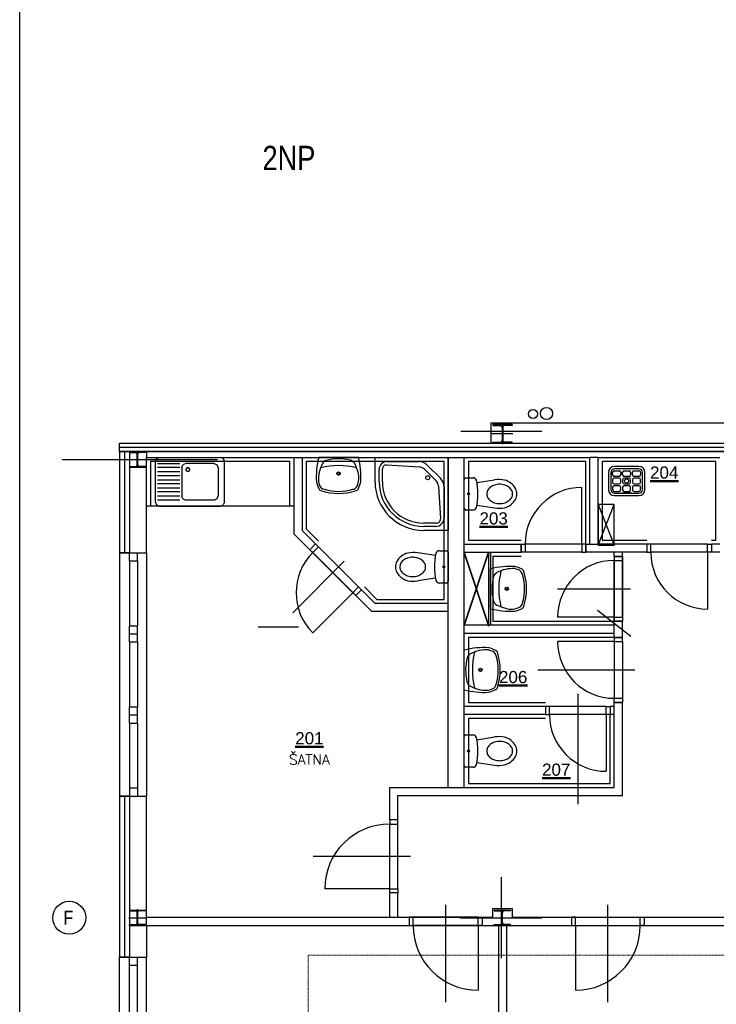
# Model space of a CAD drawing. Header units: millimetres. Extents: x 6435372 to 7248404, y 1559872 to 1886246.
# Tile 143 of 208: x 6960256 to 6968846, y 1659390 to 1671529. Entities that reach past the tile are written whole.
import ezdxf
from ezdxf.enums import TextEntityAlignment as Align

# ---------------------------------------------------------------- set-up
doc = ezdxf.new("R2010")
doc.units = ezdxf.units.MM
doc.linetypes.add('DASHDOT', pattern=[1, 0.5, -0.25, 0, -0.25])
for name, color, linetype, lineweight in [('CKPOPISM', 8, 'Continuous', 50), ('CKPOPISM_POPIS', 8, 'Continuous', 25), ('pohledy', 7, 'Continuous', 25), ('VZT', 130, 'Continuous', 40)]:
    doc.layers.add(name, color=color, linetype=linetype, lineweight=lineweight)
doc.layers.add('Stavba', color=152, linetype='Continuous')
doc.styles.add('ARIAL', font='arial.ttf')
doc.styles.get("Standard").update_dxf_attribs({"font": 'romans.shx'})

# ---------------------------------------------------------------- blocks, each defined once
blk = doc.blocks.new('CKBL2112015101806', base_point=(88613, 14375))
blk = doc.blocks.new('CKBL2010716102941', base_point=(91894, 14791))
blk = doc.blocks.new('CKBL2010716102920', base_point=(93939, 19306))
blk = doc.blocks.new('CKBL2112015102130', base_point=(91614, 18030))
blk = doc.blocks.new('CKBL2010716102934', base_point=(90355, 16430))

msp = doc.modelspace()

# ---------------------------------------------------------------- linework, layer by layer
at = {"flags": 128}
msp.add_lwpolyline([(6960255.8, 1672085.8), (6991755.8, 1672085.8), (6991755.8, 1649810.8), (6960255.8, 1649810.8)], close=True, dxfattribs=at)
at = {"layer": 'pohledy'}
for p, q in [((6967388.1, 1665052.6), (6967588.1, 1665552.6)), ((6967388.1, 1665552.6), (6967588.1, 1665052.6)), ((6965738.1, 1664052.6), (6966038.1, 1664952.6)), ((6965738.1, 1664952.6), (6966038.1, 1664052.6))]:
    msp.add_line(p, q, dxfattribs=at)
msp.add_lwpolyline([(6967388.1, 1665052.6), (6967588.1, 1665052.6), (6967588.1, 1665552.6), (6967388.1, 1665552.6)], close=True, dxfattribs=at)
at = {"layer": 'Stavba'}
for p, q in [((6966068.1, 1666307.6), (6966068.1, 1666557.6)), ((6966068.1, 1666557.6), (6972088.1, 1666557.6)), ((6966328.1, 1666537.6), (6966088.1, 1666537.6)), ((6966088.1, 1666537.6), (6966088.1, 1666525.6)), ((6966088.1, 1666525.6), (6966183.3, 1666525.6)), ((6966208.1, 1666547.6), (6966208.1, 1666297.6)), ((6966328.1, 1666525.6), (6966232.8, 1666525.6)), ((6966328.1, 1666537.6), (6966328.1, 1666525.6)), ((6965696.1, 1666457.6), (6966696.1, 1666457.6)), ((6966338.1, 1666422.6), (6966078.1, 1666422.6)), ((6966204.3, 1666504.6), (6966204.3, 1666340.6)), ((6966211.8, 1666504.6), (6966211.8, 1666340.6)), ((6961488.1, 1666207.6), (6961488.1, 1666307.6)), ((6961488.1, 1666307.6), (6972923.1, 1666307.6)), ((6961488.1, 1666207.6), (6961488.1, 1666307.6)), ((6966088.1, 1666307.6), (6966088.1, 1666319.6)), ((6966088.1, 1666319.6), (6966183.3, 1666319.6)), ((6966328.1, 1666307.6), (6966088.1, 1666307.6)), ((6966328.1, 1666319.6), (6966232.8, 1666319.6)), ((6966328.1, 1666307.6), (6966328.1, 1666319.6)), ((6961488.1, 1666257.6), (6972923.1, 1666257.6)), ((6961488.1, 1666207.6), (6961818.1, 1666207.6)), ((6961818, 1666207.6), (6961488.1, 1666207.6)), ((6961608.1, 1666207.6), (6961488.1, 1666207.6)), ((6961488.1, 1666207.6), (6961488.1, 1664957.6)), ((6961488.1, 1666207.6), (6972923.1, 1666207.6)), ((6961548.1, 1666207.6), (6961548.1, 1664957.6)), ((6961608.1, 1666207.6), (6961608.1, 1664957.6)), ((6961608.1, 1666202.6), (6961808.1, 1666202.6)), ((6961608.1, 1666202.6), (6961608.1, 1666192.6)), ((6961608.1, 1666192.6), (6961686.8, 1666192.6)), ((6961704.8, 1666040.6), (6961704.8, 1666174.6)), ((6961708.1, 1666002.6), (6961708.1, 1666212.6)), ((6961711.3, 1666040.6), (6961711.3, 1666174.6)), ((6961808.1, 1666192.6), (6961729.3, 1666192.6)), ((6961808.1, 1666202.6), (6961808.1, 1666192.6)), ((6961818.1, 1666207.6), (6961818.1, 1666207.6)), ((6961818.1, 1666207.6), (6961818.1, 1666132.6)), ((6972328.1, 1666207.6), (6961818.1, 1666207.6)), ((6961818.1, 1666207.6), (6972328.1, 1666207.6)), ((6960778.1, 1666107.6), (6962694.2, 1666107.6)), ((6961598.1, 1666107.6), (6961818.1, 1666107.6)), ((6961818.1, 1666132.6), (6963638.1, 1666132.6)), ((6961818.1, 1664957.6), (6961818.1, 1666132.6)), ((6963588.1, 1666082.6), (6961868.1, 1666082.6)), ((6961868.1, 1666082.6), (6961868.1, 1665532.6)), ((6961943.9, 1666118), (6961929.3, 1666082.6)), ((6961929.3, 1665582.6), (6961929.3, 1666082.6)), ((6961943.9, 1666118), (6961979.3, 1666132.6)), ((6961954.3, 1666057.6), (6962229.3, 1666057.6)), ((6961979.3, 1666132.6), (6962254.3, 1666132.6)), ((6962254.3, 1666132.6), (6962729.3, 1666132.6)), ((6962254.3, 1666007.6), (6962268.9, 1666043)), ((6962304.3, 1666057.6), (6962268.9, 1666043)), ((6962654.3, 1666057.6), (6962304.3, 1666057.6)), ((6962654.3, 1666057.6), (6962689.6, 1666043)), ((6962704.3, 1666007.6), (6962689.6, 1666043)), ((6962764.6, 1666118), (6962729.3, 1666132.6)), ((6962764.6, 1666118), (6962779.3, 1666082.6)), ((6962779.3, 1665582.6), (6962779.3, 1666082.6)), ((6963588.1, 1665532.6), (6963588.1, 1666082.6)), ((6963638.1, 1666132.6), (6963638.1, 1665191.2)), ((6963638.1, 1666132.6), (6963738.1, 1666132.6)), ((6963738.1, 1666132.6), (6963738.1, 1665232.6)), ((6963738.1, 1666132.6), (6965538.1, 1666132.6)), ((6965488.1, 1666082.6), (6963788.1, 1666082.6)), ((6963788.1, 1666082.6), (6963788.1, 1665253.3)), ((6964433.5, 1666132.6), (6963942.6, 1666132.6)), ((6963989.5, 1666058), (6963988.3, 1666055.8)), ((6964638.1, 1665832.6), (6964638.1, 1666132.6)), ((6964638.1, 1666132.6), (6965538.1, 1666132.6)), ((6964781.1, 1666039.4), (6965183.7, 1666014.9)), ((6964788.1, 1666082.6), (6965175.9, 1666082.6)), ((6965282, 1666038.7), (6965444.1, 1665876.6)), ((6965488.1, 1664382.6), (6965488.1, 1666082.6)), ((6965538.1, 1666132.6), (6965738.1, 1666132.6)), ((6965538.1, 1664332.6), (6965538.1, 1666132.6)), ((6965538.1, 1666132.6), (6965538.1, 1665232.6)), ((6965738.1, 1665062.6), (6965738.1, 1666132.6)), ((6965738.1, 1666132.6), (6967288.1, 1666132.6)), ((6967238.1, 1666082.6), (6965788.1, 1666082.6)), ((6965788.1, 1666082.6), (6965788.1, 1665112.6)), ((6967238.1, 1665062.6), (6967238.1, 1666082.6)), ((6967288.1, 1665062.6), (6967288.1, 1666132.6)), ((6967388.1, 1666132.6), (6967288.1, 1666132.6)), ((6967388.1, 1665062.6), (6967388.1, 1666132.6)), ((6967388.1, 1666132.6), (6968888.1, 1666132.6)), ((6968838.1, 1666082.6), (6967438.1, 1666082.6)), ((6967438.1, 1666082.6), (6967438.1, 1665112.6)), ((6968838.1, 1665112.6), (6968838.1, 1666082.6)), ((6961608.1, 1666012.6), (6961608.1, 1666022.6)), ((6961608.1, 1666022.6), (6961686.8, 1666022.6)), ((6961608.1, 1666012.6), (6961808.1, 1666012.6)), ((6961808.1, 1666022.6), (6961729.3, 1666022.6)), ((6961808.1, 1666012.6), (6961808.1, 1666022.6)), ((6962229.3, 1666007.6), (6961954.3, 1666007.6)), ((6961954.3, 1665957.6), (6962229.3, 1665957.6)), ((6962254.3, 1666007.6), (6962254.3, 1665657.6)), ((6962316.8, 1666004.3), (6962304.3, 1665982.6)), ((6962316.8, 1665961), (6962304.3, 1665982.6)), ((6962341.8, 1666004.3), (6962316.8, 1666004.3)), ((6962341.8, 1665961), (6962316.8, 1665961)), ((6962354.3, 1665982.6), (6962341.8, 1666004.3)), ((6962354.3, 1665982.6), (6962341.8, 1665961)), ((6962704.3, 1666007.6), (6962704.3, 1665657.6)), ((6964688.1, 1665832.6), (6964688.1, 1665982.6)), ((6964728.1, 1665832.6), (6964728.1, 1665989.5)), ((6965248.3, 1665985.8), (6965391.3, 1665842.9)), ((6967514.7, 1665946.7), (6967514.7, 1665736.7)), ((6967544.7, 1665946.7), (6967544.7, 1665736.7)), ((6967567.2, 1665919.2), (6967567.2, 1665949.2)), ((6967587.2, 1665969.2), (6967647.2, 1665969.2)), ((6967889.7, 1666021.7), (6967589.7, 1666021.7)), ((6967889.7, 1665991.7), (6967589.7, 1665991.7)), ((6967667.2, 1665949.2), (6967667.2, 1665919.2)), ((6967689.7, 1665919.2), (6967689.7, 1665949.2)), ((6967709.7, 1665969.2), (6967769.7, 1665969.2)), ((6967789.7, 1665949.2), (6967789.7, 1665919.2)), ((6967812.2, 1665919.2), (6967812.2, 1665949.2)), ((6967832.2, 1665969.2), (6967892.2, 1665969.2)), ((6967912.2, 1665949.2), (6967912.2, 1665919.2)), ((6967934.7, 1665736.7), (6967934.7, 1665946.7)), ((6967964.7, 1665736.7), (6967964.7, 1665946.7)), ((6962229.3, 1665907.6), (6961954.3, 1665907.6)), ((6961954.3, 1665857.6), (6962229.3, 1665857.6)), ((6962229.3, 1665807.6), (6961954.3, 1665807.6)), ((6963939.2, 1665835.1), (6963950.5, 1665796.6)), ((6965738.1, 1665502.9), (6965738.1, 1665862.3)), ((6965758.2, 1665882.4), (6965848.2, 1665882.4)), ((6965893.2, 1665822.6), (6966111.7, 1665856)), ((6967567.2, 1665856.7), (6967567.2, 1665826.7)), ((6967647.2, 1665899.2), (6967587.2, 1665899.2)), ((6967647.2, 1665876.7), (6967587.2, 1665876.7)), ((6967587.2, 1665806.7), (6967647.2, 1665806.7)), ((6967667.2, 1665826.7), (6967667.2, 1665856.7)), ((6967689.7, 1665856.7), (6967689.7, 1665826.7)), ((6967769.7, 1665899.2), (6967709.7, 1665899.2)), ((6967769.7, 1665876.7), (6967709.7, 1665876.7)), ((6967709.7, 1665806.7), (6967769.7, 1665806.7)), ((6967789.7, 1665826.7), (6967789.7, 1665856.7)), ((6967812.2, 1665856.7), (6967812.2, 1665826.7)), ((6967892.2, 1665899.2), (6967832.2, 1665899.2)), ((6967892.2, 1665876.7), (6967832.2, 1665876.7)), ((6967832.2, 1665806.7), (6967892.2, 1665806.7)), ((6967912.2, 1665826.7), (6967912.2, 1665856.7)), ((6961954.3, 1665757.6), (6962229.3, 1665757.6)), ((6962229.3, 1665707.6), (6961954.3, 1665707.6)), ((6965420.4, 1665778.2), (6965444.8, 1665375.7)), ((6965488.1, 1665770.5), (6965488.1, 1665382.6)), ((6967188.1, 1665062.6), (6967188.1, 1665762.6)), ((6967567.2, 1665764.2), (6967567.2, 1665734.2)), ((6967647.2, 1665784.2), (6967587.2, 1665784.2)), ((6967587.2, 1665714.2), (6967647.2, 1665714.2)), ((6967589.7, 1665691.7), (6967889.7, 1665691.7)), ((6967667.2, 1665734.2), (6967667.2, 1665764.2)), ((6967674.7, 1665691.7), (6967804.7, 1665691.7)), ((6967674.7, 1665691.7), (6967674.7, 1665691.7)), ((6967804.7, 1665691.7), (6967674.7, 1665691.7)), ((6967689.7, 1665764.2), (6967689.7, 1665734.2)), ((6967769.7, 1665784.2), (6967709.7, 1665784.2)), ((6967709.7, 1665714.2), (6967769.7, 1665714.2)), ((6967789.7, 1665734.2), (6967789.7, 1665764.2)), ((6967804.7, 1665691.7), (6967804.7, 1665691.7)), ((6967812.2, 1665764.2), (6967812.2, 1665734.2)), ((6967892.2, 1665784.2), (6967832.2, 1665784.2)), ((6967832.2, 1665714.2), (6967892.2, 1665714.2)), ((6967912.2, 1665734.2), (6967912.2, 1665764.2)), ((6961929.3, 1665582.6), (6961943.9, 1665547.3)), ((6961979.3, 1665532.6), (6961943.9, 1665547.3)), ((6961954.3, 1665657.6), (6962229.3, 1665657.6)), ((6962229.3, 1665607.6), (6961954.3, 1665607.6)), ((6962268.9, 1665622.3), (6962254.3, 1665657.6)), ((6962268.9, 1665622.3), (6962304.3, 1665607.6)), ((6962654.3, 1665607.6), (6962304.3, 1665607.6)), ((6962689.6, 1665622.3), (6962654.3, 1665607.6)), ((6962689.6, 1665622.3), (6962704.3, 1665657.6)), ((6962729.3, 1665532.6), (6962764.6, 1665547.3)), ((6962779.3, 1665582.6), (6962764.6, 1665547.3)), ((6967589.7, 1665661.7), (6967889.7, 1665661.7)), ((6963638.1, 1665532.6), (6961818.1, 1665532.6)), ((6961979.3, 1665532.6), (6962254.3, 1665532.6)), ((6962254.3, 1665532.6), (6962729.3, 1665532.6)), ((6965848.2, 1665482.8), (6965758.2, 1665482.8)), ((6965893.2, 1665542.6), (6966111.7, 1665509.2)), ((6965394.9, 1665322.6), (6965238.1, 1665322.6)), ((6963638.1, 1665191.2), (6963834.5, 1664994.8)), ((6963905.2, 1665065.5), (6963738.1, 1665232.6)), ((6963788.1, 1665253.3), (6963940.6, 1665100.8)), ((6965388.1, 1665282.6), (6965238.1, 1665282.6)), ((6965538.1, 1665232.6), (6965238.1, 1665232.6)), ((6968388.1, 1665217.6), (6968388.1, 1665217.6)), ((6963834.5, 1664994.8), (6963905.2, 1665065.5)), ((6963905.2, 1665065.5), (6963834.5, 1664994.8)), ((6963905.2, 1665065.5), (6964470.9, 1664499.8)), ((6963940.6, 1665030.1), (6963905.2, 1665065.5)), ((6965738.1, 1664962.6), (6965738.1, 1665062.6)), ((6965738.1, 1665062.6), (6966438.1, 1665062.6)), ((6965788.1, 1665112.6), (6966438.1, 1665112.6)), ((6966438.1, 1665062.6), (6966438.1, 1664962.6)), ((6966438.1, 1665062.6), (6966488.1, 1665062.6)), ((6966438.1, 1664962.6), (6966438.1, 1665062.6)), ((6967188.1, 1665062.6), (6966488.1, 1665062.6)), ((6966488.1, 1665062.6), (6966488.1, 1664962.6)), ((6967238.1, 1665062.6), (6967188.1, 1665062.6)), ((6967188.1, 1665062.6), (6967188.1, 1664962.6)), ((6967238.1, 1665062.6), (6967288.1, 1665062.6)), ((6967238.1, 1665062.6), (6967238.1, 1664962.6)), ((6967238.1, 1664962.6), (6967238.1, 1665062.6)), ((6967288.1, 1665062.6), (6967388.1, 1665062.6)), ((6967988.1, 1665062.6), (6967388.1, 1665062.6)), ((6967438.1, 1665112.6), (6967988.1, 1665112.6)), ((6967988.1, 1665062.6), (6967988.1, 1664962.6)), ((6968038.1, 1665062.6), (6967988.1, 1665062.6)), ((6967988.1, 1665062.6), (6967988.1, 1664962.6)), ((6968738.1, 1665062.6), (6968038.1, 1665062.6)), ((6968038.1, 1664962.6), (6968038.1, 1665062.6)), ((6968738.1, 1664962.6), (6968738.1, 1665062.6)), ((6968738.1, 1665062.6), (6968788.1, 1665062.6)), ((6968788.1, 1665112.6), (6968838.1, 1665112.6)), ((6968788.1, 1665062.6), (6968788.1, 1664962.6)), ((6968788.1, 1665062.6), (6968788.1, 1664962.6)), ((6968888.1, 1665062.6), (6968788.1, 1665062.6)), ((6961488.1, 1664957.6), (6961488.1, 1661957.6)), ((6961488.1, 1664957.6), (6961818.1, 1664957.6)), ((6961608.1, 1664957.6), (6961488.1, 1664957.6)), ((6961608.1, 1664857.6), (6961608.1, 1664957.6)), ((6961608.1, 1664957.6), (6961708.1, 1664957.6)), ((6961708.1, 1664857.6), (6961708.1, 1664957.6)), ((6961818.1, 1664957.6), (6961818.1, 1661957.6)), ((6963834.5, 1664994.8), (6964400.2, 1664429.1)), ((6963834.5, 1664994.8), (6963869.9, 1664959.4)), ((6963869.9, 1664959.4), (6963940.6, 1665030.1)), ((6964364.9, 1664464.4), (6963869.9, 1664959.4)), ((6964435.6, 1664535.1), (6963940.6, 1665030.1)), ((6965383, 1664922.6), (6965164.5, 1664956.1)), ((6965428, 1664982.4), (6965518, 1664982.4)), ((6965538.1, 1664962.3), (6965538.1, 1664602.9)), ((6965738.1, 1664062.6), (6965738.1, 1664962.6)), ((6965738.1, 1664962.6), (6966438.1, 1664962.6)), ((6965738.1, 1664062.6), (6966038.1, 1664962.6)), ((6965738.1, 1664962.6), (6966038.1, 1664062.6)), ((6966038.1, 1664962.6), (6966038.1, 1664062.6)), ((6966063.1, 1664962.6), (6966063.1, 1664062.6)), ((6966488.1, 1664962.6), (6966438.1, 1664962.6)), ((6967188.1, 1664962.6), (6966488.1, 1664962.6)), ((6967188.1, 1664962.6), (6967238.1, 1664962.6)), ((6967588.1, 1664962.6), (6967238.1, 1664962.6)), ((6967688.1, 1664962.6), (6967588.1, 1664962.6)), ((6967588.1, 1664912.6), (6967588.1, 1664962.6)), ((6967988.1, 1664962.6), (6967688.1, 1664962.6)), ((6967688.1, 1664912.6), (6967688.1, 1664962.6)), ((6967988.1, 1664962.6), (6968038.1, 1664962.6)), ((6968738.1, 1664962.6), (6968038.1, 1664962.6)), ((6968788.1, 1664962.6), (6968738.1, 1664962.6)), ((6968738.1, 1664962.6), (6968738.1, 1664262.6)), ((6968888.1, 1664962.6), (6968788.1, 1664962.6)), ((6961608.1, 1664857.6), (6961608.1, 1664057.6)), ((6961608.1, 1664857.6), (6961708.1, 1664857.6)), ((6961708.1, 1664857.6), (6961708.1, 1664057.6)), ((6963622.4, 1664216.9), (6964258.8, 1664853.3)), ((6966438.1, 1664912.6), (6966088.1, 1664912.6)), ((6966088.1, 1664912.6), (6966088.1, 1664112.6)), ((6967588.1, 1664912.6), (6967688.1, 1664912.6)), ((6967588.1, 1664912.6), (6967588.1, 1664112.6)), ((6967588.1, 1664912.6), (6967588.1, 1664862.6)), ((6967688.1, 1664912.6), (6967588.1, 1664912.6)), ((6967588.1, 1664162.6), (6967588.1, 1664862.6)), ((6967588.1, 1664862.6), (6967688.1, 1664862.6)), ((6967688.1, 1664912.6), (6967688.1, 1664112.6)), ((6967688.1, 1664862.6), (6967688.1, 1664912.6)), ((6967688.1, 1664162.6), (6967688.1, 1664862.6)), ((6966063.1, 1664267.2), (6966063.1, 1664758)), ((6966137.7, 1664711.2), (6966139.9, 1664712.3)), ((6966360.6, 1664761.5), (6966399.1, 1664750.2)), ((6966838.1, 1664807.6), (6966838.1, 1664807.6)), ((6965383, 1664642.6), (6965164.5, 1664609.2)), ((6965518, 1664582.8), (6965428, 1664582.8)), ((6964364.9, 1664464.4), (6963869.9, 1663969.5)), ((6964364.9, 1664464.4), (6964435.6, 1664535.1)), ((6964400.2, 1664429.1), (6964364.9, 1664464.4)), ((6964400.2, 1664429.1), (6964470.9, 1664499.8)), ((6964470.9, 1664499.8), (6964400.2, 1664429.1)), ((6964435.6, 1664535.1), (6964470.9, 1664499.8)), ((6964638.1, 1664332.6), (6964470.9, 1664499.8)), ((6964506.3, 1664535.1), (6964658.8, 1664382.6)), ((6966844.3, 1664512.6), (6966844.3, 1664512.6)), ((6966888.1, 1664512.6), (6967788.1, 1664512.6)), ((6964400.2, 1664429.1), (6964596.7, 1664232.6)), ((6965538.1, 1664332.6), (6964638.1, 1664332.6)), ((6964658.8, 1664382.6), (6965488.1, 1664382.6)), ((6965538.1, 1664232.6), (6965538.1, 1664332.6)), ((6965538.1, 1664232.6), (6964596.7, 1664232.6)), ((6965538.1, 1662062.6), (6965538.1, 1664232.6)), ((6967791.7, 1663924.9), (6967381.3, 1664245.6)), ((6966088.1, 1664112.6), (6967588.1, 1664112.6)), ((6967588.1, 1664162.6), (6966888.1, 1664162.6)), ((6967588.1, 1664112.6), (6967588.1, 1664162.6)), ((6967588.1, 1664162.6), (6967688.1, 1664162.6)), ((6967588.1, 1664112.6), (6967688.1, 1664112.6)), ((6967588.1, 1664062.6), (6967588.1, 1664112.6)), ((6967688.1, 1664112.6), (6967588.1, 1664112.6)), ((6967688.1, 1664162.6), (6967688.1, 1664112.6)), ((6967688.1, 1663912.6), (6967688.1, 1664112.6)), ((6961608.1, 1663957.6), (6961608.1, 1664057.6)), ((6961608.1, 1664057.6), (6961708.1, 1664057.6)), ((6961708.1, 1663957.6), (6961708.1, 1664057.6)), ((6963695.6, 1664040.2), (6963195.6, 1664040.2)), ((6965738.1, 1663962.6), (6965738.1, 1664062.6)), ((6967588.1, 1664062.6), (6965738.1, 1664062.6)), ((6967588.1, 1663962.6), (6967588.1, 1664062.6)), ((6961608.1, 1663957.6), (6961708.1, 1663957.6)), ((6961608.1, 1663857.6), (6961608.1, 1663957.6)), ((6961608.1, 1663857.6), (6961608.1, 1663057.6)), ((6961608.1, 1663857.6), (6961708.1, 1663857.6)), ((6961708.1, 1663857.6), (6961708.1, 1663957.6)), ((6961708.1, 1663857.6), (6961708.1, 1663057.6)), ((6965738.1, 1663062.6), (6965738.1, 1663962.6)), ((6967588.1, 1663962.6), (6965738.1, 1663962.6)), ((6967588.1, 1663912.6), (6965788.1, 1663912.6)), ((6965788.1, 1663912.6), (6965788.1, 1663112.6)), ((6967588.1, 1663862.6), (6966888.1, 1663862.6)), ((6967588.1, 1663912.6), (6967588.1, 1663962.6)), ((6967588.1, 1663912.6), (6967688.1, 1663912.6)), ((6967588.1, 1663912.6), (6967588.1, 1663862.6)), ((6967688.1, 1663912.6), (6967588.1, 1663912.6)), ((6967588.1, 1663862.6), (6967588.1, 1663162.6)), ((6967588.1, 1663862.6), (6967688.1, 1663862.6)), ((6967688.1, 1663862.6), (6967688.1, 1663912.6)), ((6967688.1, 1663862.6), (6967688.1, 1663162.6)), ((6965738.1, 1663266.6), (6965738.1, 1663757.4)), ((6966035.6, 1663760.9), (6966074.1, 1663749.5)), ((6965812.7, 1663710.6), (6965814.9, 1663711.7)), ((6966643.1, 1663512.6), (6967843.1, 1663512.6)), ((6967843.1, 1663512.6), (6967843.1, 1663512.6)), ((6967138.1, 1663217.6), (6967138.1, 1661857.4)), ((6967588.1, 1663112.6), (6967588.1, 1663162.6)), ((6967588.1, 1663162.6), (6967688.1, 1663162.6)), ((6967688.1, 1663162.6), (6967688.1, 1663112.6)), ((6961608.1, 1662957.6), (6961608.1, 1663057.6)), ((6961608.1, 1663057.6), (6961708.1, 1663057.6)), ((6961708.1, 1662957.6), (6961708.1, 1663057.6)), ((6965738.1, 1662962.6), (6965738.1, 1663062.6)), ((6966738.1, 1663062.6), (6965738.1, 1663062.6)), ((6965788.1, 1663112.6), (6966738.1, 1663112.6)), ((6966738.1, 1663062.6), (6966738.1, 1662962.6)), ((6966788.1, 1663062.6), (6966738.1, 1663062.6)), ((6966738.1, 1663062.6), (6966738.1, 1662962.6)), ((6967488.1, 1663062.6), (6966788.1, 1663062.6)), ((6966788.1, 1662962.6), (6966788.1, 1663062.6)), ((6967488.1, 1662962.6), (6967488.1, 1663062.6)), ((6967488.1, 1663062.6), (6967538.1, 1663062.6)), ((6967588.1, 1663062.6), (6967538.1, 1663062.6)), ((6967538.1, 1663062.6), (6967538.1, 1662962.6)), ((6967538.1, 1663062.6), (6967538.1, 1662962.6)), ((6967588.1, 1663112.6), (6967688.1, 1663112.6)), ((6967588.1, 1663062.6), (6967588.1, 1663112.6)), ((6967688.1, 1663112.6), (6967588.1, 1663112.6)), ((6967588.1, 1662962.6), (6967588.1, 1663062.6)), ((6967688.1, 1661962.6), (6967688.1, 1663112.6)), ((6961608.1, 1662957.6), (6961708.1, 1662957.6)), ((6961608.1, 1662857.6), (6961608.1, 1662957.6)), ((6961708.1, 1662857.6), (6961708.1, 1662957.6)), ((6965738.1, 1662062.6), (6965738.1, 1662962.6)), ((6966738.1, 1662962.6), (6965738.1, 1662962.6)), ((6966738.1, 1662912.6), (6965788.1, 1662912.6)), ((6965788.1, 1662912.6), (6965788.1, 1662112.6)), ((6966738.1, 1662962.6), (6966788.1, 1662962.6)), ((6967488.1, 1662962.6), (6966788.1, 1662962.6)), ((6967538.1, 1662962.6), (6967488.1, 1662962.6)), ((6967488.1, 1662962.6), (6967488.1, 1662262.6)), ((6967588.1, 1662962.6), (6967538.1, 1662962.6)), ((6967538.1, 1662112.6), (6967538.1, 1662962.6)), ((6967588.1, 1662062.6), (6967588.1, 1662962.6)), ((6961608.1, 1662857.6), (6961608.1, 1662057.6)), ((6961608.1, 1662857.6), (6961708.1, 1662857.6)), ((6961708.1, 1662857.6), (6961708.1, 1662057.6)), ((6965738.1, 1662332.9), (6965738.1, 1662692.3)), ((6965758.2, 1662712.4), (6965848.2, 1662712.4)), ((6965893.2, 1662652.6), (6966111.7, 1662686)), ((6965848.2, 1662312.8), (6965758.2, 1662312.8)), ((6965893.2, 1662372.6), (6966111.7, 1662339.2)), ((6961608.1, 1662057.6), (6961708.1, 1662057.6)), ((6961608.1, 1662057.6), (6961608.1, 1661957.6)), ((6961708.1, 1662057.6), (6961708.1, 1661957.6)), ((6964818.1, 1662062.6), (6965538.1, 1662062.6)), ((6964818.1, 1661662.6), (6964818.1, 1662062.6)), ((6965538.1, 1662062.6), (6965738.1, 1662062.6)), ((6965738.1, 1662062.6), (6967588.1, 1662062.6)), ((6965788.1, 1662112.6), (6967538.1, 1662112.6)), ((6961488.1, 1661957.6), (6961818.1, 1661957.6)), ((6961608.1, 1661957.6), (6961488.1, 1661957.6)), ((6961488.1, 1661957.6), (6961488.1, 1659972.1)), ((6961548.1, 1661957.6), (6961548.1, 1659972.1)), ((6961608.1, 1661957.6), (6961708.1, 1661957.6)), ((6961608.1, 1661957.6), (6961608.1, 1659972.1)), ((6961818.1, 1660462.6), (6961818.1, 1661957.6)), ((6964918.1, 1661962.6), (6967688.1, 1661962.6)), ((6964918.1, 1661662.6), (6964918.1, 1661962.6)), ((6967133.5, 1661841.9), (6967133.5, 1661841.9)), ((6964918.1, 1661662.6), (6964818.1, 1661662.6)), ((6964818.1, 1661662.6), (6964818.1, 1661612.6)), ((6964918.1, 1661662.6), (6964818.1, 1661662.6)), ((6964918.1, 1661612.6), (6964918.1, 1661662.6)), ((6964818.1, 1660812.6), (6964818.1, 1661612.6)), ((6964818.1, 1661612.6), (6964918.1, 1661612.6)), ((6964918.1, 1660812.6), (6964918.1, 1661612.6)), ((6965073.1, 1661212.6), (6963873.1, 1661212.6)), ((6963873.1, 1661212.6), (6963873.1, 1661212.6)), ((6966196.1, 1659957.6), (6966196.1, 1660957.6)), ((6964818.1, 1660812.6), (6964018.1, 1660812.6)), ((6964818.1, 1660762.6), (6964818.1, 1660812.6)), ((6964818.1, 1660812.6), (6964918.1, 1660812.6)), ((6964918.1, 1660812.6), (6964918.1, 1660762.6)), ((6964818.1, 1660462.6), (6964818.1, 1660762.6)), ((6964918.1, 1660762.6), (6964818.1, 1660762.6)), ((6964918.1, 1660762.6), (6964818.1, 1660762.6)), ((6964918.1, 1660462.6), (6964918.1, 1660762.6)), ((6965508.1, 1660617.6), (6965508.1, 1659417.6)), ((6966088.1, 1660462.6), (6966088.1, 1660572.6)), ((6966088.1, 1660572.6), (6966328.1, 1660572.6)), ((6966328.1, 1660572.6), (6966328.1, 1660462.6)), ((6967508.1, 1659417.6), (6967508.1, 1660617.6)), ((6961598.1, 1660457.6), (6961818.1, 1660457.6)), ((6961608.1, 1660552.6), (6961808.1, 1660552.6)), ((6961608.1, 1660552.6), (6961608.1, 1660542.6)), ((6961608.1, 1660542.6), (6961686.8, 1660542.6)), ((6961704.8, 1660390.6), (6961704.8, 1660524.6)), ((6961708.1, 1660352.6), (6961708.1, 1660562.6)), ((6961711.3, 1660390.6), (6961711.3, 1660524.6)), ((6961808.1, 1660542.6), (6961729.3, 1660542.6)), ((6961808.1, 1660552.6), (6961808.1, 1660542.6)), ((6961818.1, 1660362.6), (6961818.1, 1660462.6)), ((6961818.1, 1660462.6), (6964818.1, 1660462.6)), ((6964818.1, 1660462.6), (6964918.1, 1660462.6)), ((6964918.1, 1660462.6), (6965058.1, 1660462.6)), ((6965058.1, 1660462.6), (6965058.1, 1660362.6)), ((6965058.1, 1660462.6), (6965958.1, 1660462.6)), ((6965108.1, 1660462.6), (6965058.1, 1660462.6)), ((6965058.1, 1660462.6), (6965058.1, 1660362.6)), ((6965908.1, 1660462.6), (6965108.1, 1660462.6)), ((6965108.1, 1660362.6), (6965108.1, 1660462.6)), ((6965686.1, 1660457.6), (6966696.1, 1660457.6)), ((6965908.1, 1660362.6), (6965908.1, 1660462.6)), ((6965908.1, 1660462.6), (6965958.1, 1660462.6)), ((6965958.1, 1660462.6), (6965958.1, 1660362.6)), ((6965958.1, 1660462.6), (6965958.1, 1660362.6)), ((6965958.1, 1660462.6), (6966088.1, 1660462.6)), ((6966098.1, 1660457.6), (6966318.1, 1660457.6)), ((6966108.1, 1660552.6), (6966308.1, 1660552.6)), ((6966108.1, 1660552.6), (6966108.1, 1660542.6)), ((6966108.1, 1660542.6), (6966186.8, 1660542.6)), ((6966204.8, 1660390.6), (6966204.8, 1660524.6)), ((6966208.1, 1660352.6), (6966208.1, 1660562.6)), ((6966211.3, 1660390.6), (6966211.3, 1660524.6)), ((6966308.1, 1660542.6), (6966229.3, 1660542.6)), ((6966308.1, 1660552.6), (6966308.1, 1660542.6)), ((6966328.1, 1660462.6), (6967058.1, 1660462.6)), ((6967058.1, 1660462.6), (6967058.1, 1660362.6)), ((6967058.1, 1660462.6), (6967958.1, 1660462.6)), ((6967108.1, 1660462.6), (6967058.1, 1660462.6)), ((6967058.1, 1660462.6), (6967058.1, 1660362.6)), ((6967108.1, 1660462.6), (6967908.1, 1660462.6)), ((6967108.1, 1660362.6), (6967108.1, 1660462.6)), ((6967908.1, 1660362.6), (6967908.1, 1660462.6)), ((6967908.1, 1660462.6), (6967958.1, 1660462.6)), ((6967958.1, 1660462.6), (6967958.1, 1660362.6)), ((6967958.1, 1660462.6), (6968988.1, 1660462.6)), ((6967958.1, 1660462.6), (6967958.1, 1660362.6)), ((6961608.1, 1660362.6), (6961608.1, 1660372.6)), ((6961608.1, 1660372.6), (6961686.8, 1660372.6)), ((6961608.1, 1660362.6), (6961808.1, 1660362.6)), ((6961808.1, 1660372.6), (6961729.3, 1660372.6)), ((6961808.1, 1660362.6), (6961808.1, 1660372.6)), ((6961818.1, 1660362.6), (6965058.1, 1660362.6)), ((6961818.1, 1660362.6), (6961818.1, 1659972.1)), ((6965058.1, 1660362.6), (6965958.1, 1660362.6)), ((6965058.1, 1660362.6), (6965108.1, 1660362.6)), ((6965908.1, 1660362.6), (6965108.1, 1660362.6)), ((6965958.1, 1660362.6), (6965908.1, 1660362.6)), ((6965908.1, 1660362.6), (6965908.1, 1659562.6)), ((6965958.1, 1660362.6), (6966158.1, 1660362.6)), ((6966108.1, 1660362.6), (6966108.1, 1660372.6)), ((6966108.1, 1660372.6), (6966186.8, 1660372.6)), ((6966108.1, 1660362.6), (6966308.1, 1660362.6)), ((6966158.1, 1660362.6), (6966258.1, 1660362.6)), ((6966158.1, 1660362.6), (6966158.1, 1656832.1)), ((6966308.1, 1660372.6), (6966229.3, 1660372.6)), ((6966258.1, 1660362.6), (6967058.1, 1660362.6)), ((6966258.1, 1660362.6), (6966258.1, 1656582.1)), ((6966308.1, 1660362.6), (6966308.1, 1660372.6)), ((6967058.1, 1660362.6), (6967958.1, 1660362.6)), ((6967058.1, 1660362.6), (6967108.1, 1660362.6)), ((6967108.1, 1660362.6), (6967908.1, 1660362.6)), ((6967108.1, 1660362.6), (6967108.1, 1659562.6)), ((6967958.1, 1660362.6), (6967908.1, 1660362.6)), ((6967958.1, 1660362.6), (6974328.1, 1660362.6)), ((6961488.1, 1656972.1), (6961488.1, 1659972.1)), ((6961488.1, 1659972.1), (6961818.1, 1659972.1)), ((6961608.1, 1659972.1), (6961488.1, 1659972.1)), ((6961608.1, 1659872.1), (6961608.1, 1659972.1)), ((6961608.1, 1659972.1), (6961708.1, 1659972.1)), ((6961708.1, 1659872.1), (6961708.1, 1659972.1)), ((6961818.1, 1656972.1), (6961818.1, 1659972.1)), ((6961608.1, 1659072.1), (6961608.1, 1659872.1)), ((6961608.1, 1659872.1), (6961708.1, 1659872.1)), ((6961708.1, 1659072.1), (6961708.1, 1659872.1)), ((6965508.1, 1659417.6), (6965508.1, 1659417.6)), ((6967508.1, 1659417.6), (6967508.1, 1659417.6))]:
    msp.add_line(p, q, dxfattribs=at)
for centre, radius in [((6966585.7, 1666668.4), 55), ((6966752.4, 1666674.9), 75), ((6964188.1, 1665933.7), 20.4), ((6964188.1, 1665933.7), 13.9), ((6965288.1, 1665882.6), 24.5), ((6967739.7, 1665841.7), 25), ((6965791.1, 1665682.6), 12.8), ((6965485.1, 1664782.6), 12.8), ((6966262, 1664512.6), 20.4), ((6966262, 1664512.6), 13.9), ((6965937, 1663512), 20.4), ((6965937, 1663512), 13.9), ((6965791.1, 1662512.6), 12.8), ((6960867.1, 1660457.6), 203.9)]:
    msp.add_circle(centre, radius, dxfattribs=at)
for centre, radius, start, end in [((6966183.3, 1666504.6), 21, 0, 90), ((6966232.8, 1666504.6), 21, 90, 180), ((6966183.3, 1666340.6), 21, 270, 0), ((6966232.8, 1666340.6), 21, 180, 270), ((6961686.8, 1666174.6), 18, 0, 90), ((6961729.3, 1666174.6), 18, 90, 180), ((6961686.8, 1666040.6), 18, 270, 0), ((6961729.3, 1666040.6), 18, 180, 270), ((6964888.1, 1665891.8), 975.6, 165.70964, 183.5342), ((6964352.6, 1665858.8), 414.1, 151.59292, 183.28475), ((6964188.6, 1665136.9), 895.8, 75.71301, 104.28699), ((6964060.8, 1666021.4), 80.1, 109.99402, 152.81779), ((6964189.8, 1665468.7), 647.1, 77.21835, 103.985), ((6964314, 1666020), 82, 25.88362, 76.66341), ((6963849.5, 1665793.8), 598.7, 15.01307, 25.95513), ((6963448, 1665884.9), 1016.2, 357.34219, 14.1121), ((6964788.1, 1665982.6), 100, 90, 180), ((6964778.1, 1665989.5), 50, 86.52077, 180), ((6965175.9, 1665932.6), 150, 45, 90), ((6964203.8, 1665878.2), 234.8, 334.37714, 17.51239), ((6965177.6, 1665915.1), 100, 45, 86.52077), ((6967589.7, 1665946.7), 75, 90, 180), ((6967589.7, 1665946.7), 45, 90, 180), ((6967587.2, 1665949.2), 20, 90, 180), ((6967587.2, 1665919.2), 20, 180, 270), ((6967647.2, 1665949.2), 20, 0, 90), ((6967647.2, 1665919.2), 20, 270, 0), ((6967709.7, 1665949.2), 20, 90, 180), ((6967709.7, 1665919.2), 20, 180, 270), ((6967769.7, 1665949.2), 20, 0, 90), ((6967769.7, 1665919.2), 20, 270, 0), ((6967832.2, 1665949.2), 20, 90, 180), ((6967832.2, 1665919.2), 20, 180, 270), ((6967889.7, 1665946.7), 75, 0, 90), ((6967889.7, 1665946.7), 45, 0, 90), ((6967892.2, 1665949.2), 20, 0, 90), ((6967892.2, 1665919.2), 20, 270, 0), ((6964222.4, 1665897.8), 315.1, 192.12319, 207.69073), ((6964023.4, 1665814.3), 75, 193.61054, 262.40729), ((6964153.7, 1665897.9), 315.2, 332.30968, 349.00226), ((6965238.1, 1665832.6), 600, 180, 270), ((6965238.1, 1665832.6), 550, 180, 270), ((6965238.1, 1665832.6), 510, 180, 270), ((6965320.6, 1665772.2), 100, 3.47923, 45), ((6965338.1, 1665770.5), 150, 0, 45), ((6965758.2, 1665862.3), 20.1, 90, 180), ((6965848.2, 1665842.2), 40.2, 12.60811, 90), ((6965134.6, 1665682.6), 771.3, 347.39189, 12.60811), ((6966160.2, 1665636.3), 163.2, 107.68289, 127.58474), ((6966174.4, 1665591.7), 210, 90, 107.68289), ((6966164.3, 1665512), 348, 78.11757, 98.69848), ((6966174.4, 1665591.7), 210, 72.31711, 90), ((6966183.7, 1665644.7), 214.4, 29.47633, 75.89811), ((6966188.6, 1665636.3), 163.2, 52.41526, 72.31711), ((6967587.2, 1665856.7), 20, 90, 180), ((6967587.2, 1665826.7), 20, 180, 270), ((6967647.2, 1665856.7), 20, 0, 90), ((6967647.2, 1665826.7), 20, 270, 0), ((6967709.7, 1665856.7), 20, 90, 180), ((6967709.7, 1665826.7), 20, 180, 270), ((6967769.7, 1665856.7), 20, 0, 90), ((6967769.7, 1665826.7), 20, 270, 0), ((6967832.2, 1665856.7), 20, 90, 180), ((6967832.2, 1665826.7), 20, 180, 270), ((6967892.2, 1665856.7), 20, 0, 90), ((6967892.2, 1665826.7), 20, 270, 0), ((6963981.7, 1665762.8), 40, 196.62386, 251.68089), ((6964188.1, 1666369.4), 680.6, 251.23415, 288.76585), ((6964188.3, 1666309.4), 595.6, 252.93741, 287.06259), ((6964360, 1665800.2), 60.3, 272.91431, 337.07001), ((6964394.5, 1665762.9), 40, 288.34231, 343.3538), ((6966104.9, 1665682.6), 89.4, 151.71247, 180), ((6966104.9, 1665682.6), 89.4, 180, 208.28753), ((6966138.4, 1665664.6), 127.4, 127.58474, 151.71247), ((6966210.4, 1665664.6), 127.4, 28.28753, 52.41526), ((6966243.9, 1665682.6), 89.4, 0, 28.28753), ((6966243.9, 1665682.6), 89.4, 331.71247, 0), ((6966250.5, 1665682.6), 137.6, 0, 29.40689), ((6966250.5, 1665682.6), 137.6, 330.59311, 0), ((6967188.1, 1665062.6), 700, 90, 180), ((6967589.7, 1665736.7), 75, 180, 270), ((6967589.7, 1665736.7), 45, 180, 270), ((6967587.2, 1665764.2), 20, 90, 180), ((6967587.2, 1665734.2), 20, 180, 270), ((6967647.2, 1665764.2), 20, 0, 90), ((6967647.2, 1665734.2), 20, 270, 0), ((6967709.7, 1665764.2), 20, 90, 180), ((6967709.7, 1665734.2), 20, 180, 270), ((6967769.7, 1665764.2), 20, 0, 90), ((6967769.7, 1665734.2), 20, 270, 0), ((6967832.2, 1665764.2), 20, 90, 180), ((6967832.2, 1665734.2), 20, 180, 270), ((6967889.7, 1665736.7), 75, 270, 0), ((6967889.7, 1665736.7), 45, 270, 0), ((6967892.2, 1665764.2), 20, 0, 90), ((6967892.2, 1665734.2), 20, 270, 0), ((6966138.4, 1665700.6), 127.4, 208.28753, 232.41526), ((6966160.2, 1665728.9), 163.2, 232.41526, 252.31711), ((6966174.4, 1665773.5), 210, 252.31711, 270), ((6966174.4, 1665773.5), 210, 270, 287.68289), ((6966183.7, 1665720.5), 214.4, 284.10189, 330.52367), ((6966188.6, 1665728.9), 163.2, 287.68289, 307.58474), ((6966210.4, 1665700.6), 127.4, 307.58474, 331.71247), ((6965758.2, 1665502.9), 20.1, 180, 270), ((6965848.2, 1665523), 40.2, 270, 347.39189), ((6966164.3, 1665853.2), 348, 261.30152, 281.88243), ((6965388.1, 1665382.6), 100, 270, 0), ((6965394.9, 1665372.6), 50, 270, 3.47923), ((6964364.9, 1664464.4), 700, 135, 225), ((6965092.4, 1664744.7), 214.4, 104.10189, 150.52367), ((6965111.8, 1664612.1), 348, 81.30152, 101.88243), ((6966141.5, 1664782.6), 771.3, 167.39189, 192.60811), ((6965428, 1664942.2), 40.2, 90, 167.39189), ((6965518, 1664962.3), 20.1, 0, 90), ((6968738.1, 1664962.6), 700, 180, 270), ((6965025.7, 1664782.6), 137.6, 150.59311, 180), ((6965032.2, 1664782.6), 89.4, 151.71247, 180), ((6965065.7, 1664764.6), 127.4, 127.58474, 151.71247), ((6965087.5, 1664736.3), 163.2, 107.68289, 127.58474), ((6965101.7, 1664691.7), 210, 90, 107.68289), ((6965101.7, 1664691.7), 210, 72.31711, 90), ((6965116, 1664736.3), 163.2, 52.41526, 72.31711), ((6965137.8, 1664764.6), 127.4, 28.28753, 52.41526), ((6965171.2, 1664782.6), 89.4, 0, 28.28753), ((6967588.1, 1664162.6), 700, 90, 180), ((6965025.7, 1664782.6), 137.6, 180, 209.40689), ((6965092.4, 1664820.6), 214.4, 209.47633, 255.89811), ((6965032.2, 1664782.6), 89.4, 180, 208.28753), ((6965065.7, 1664800.6), 127.4, 208.28753, 232.41526), ((6965087.5, 1664829), 163.2, 232.41526, 252.31711), ((6965116, 1664829), 163.2, 287.68289, 307.58474), ((6965137.8, 1664800.6), 127.4, 307.58474, 331.71247), ((6965171.2, 1664782.6), 89.4, 331.71247, 0), ((6966303.9, 1663812.6), 975.6, 86.4658, 104.29036), ((6966174.3, 1664639.9), 80.1, 117.18221, 160.00598), ((6966336.9, 1664348.1), 414.1, 86.71525, 118.40708), ((6967058.8, 1664512), 895.8, 165.71301, 194.28699), ((6966297.9, 1664478.3), 315.1, 62.30927, 77.87681), ((6966381.4, 1664677.3), 75, 7.59271, 76.38946), ((6966432.9, 1664719), 40, 18.31911, 73.37614), ((6965826.3, 1664512.6), 680.6, 341.23415, 18.76585), ((6965101.7, 1664873.6), 210, 252.31711, 270), ((6965111.8, 1664953.2), 348, 258.11757, 278.69848), ((6965101.7, 1664873.6), 210, 270, 287.68289), ((6965428, 1664623), 40.2, 192.60811, 270), ((6965518, 1664602.9), 20.1, 270, 0), ((6966727, 1664510.9), 647.1, 166.015, 192.78165), ((6965886.3, 1664512.4), 595.6, 342.93741, 17.06259), ((6966175.7, 1664386.6), 82, 193.33659, 244.11638), ((6966395.5, 1664340.7), 60.3, 292.92999, 357.08569), ((6966310.8, 1665252.7), 1016.2, 255.8879, 272.65781), ((6966401.9, 1664851.1), 598.7, 244.04487, 254.98693), ((6966317.5, 1664496.8), 234.8, 252.48761, 295.62286), ((6966297.8, 1664547), 315.2, 280.99774, 297.69032), ((6966432.8, 1664306.2), 40, 286.6462, 341.65769), ((6967588.1, 1663862.6), 700, 180, 270), ((6965978.9, 1662812), 975.6, 86.4658, 104.29036), ((6966011.9, 1663347.5), 414.1, 86.71525, 118.40708), ((6966733.8, 1663511.4), 895.8, 165.71301, 194.28699), ((6965972.9, 1663477.6), 315.1, 62.30927, 77.87681), ((6966056.4, 1663676.6), 75, 7.59271, 76.38946), ((6966107.9, 1663718.4), 40, 18.31911, 73.37614), ((6965501.3, 1663512), 680.6, 341.23415, 18.76585), ((6966402, 1663510.3), 647.1, 166.015, 192.78165), ((6965849.3, 1663639.3), 80.1, 117.18221, 160.00598), ((6965561.3, 1663511.8), 595.6, 342.93741, 17.06259), ((6965850.7, 1663386), 82, 193.33659, 244.11638), ((6965985.8, 1664252.1), 1016.2, 255.8879, 272.65781), ((6966076.9, 1663850.5), 598.7, 244.04487, 254.98693), ((6965992.5, 1663496.2), 234.8, 252.48761, 295.62286), ((6965972.8, 1663546.4), 315.2, 280.99774, 297.69032), ((6966070.5, 1663340.1), 60.3, 292.92999, 357.08569), ((6966107.8, 1663305.6), 40, 286.6462, 341.65769), ((6967488.1, 1662962.6), 700, 180, 270), ((6965758.2, 1662692.3), 20.1, 90, 180), ((6965848.2, 1662672.2), 40.2, 12.60811, 90), ((6965134.6, 1662512.6), 771.3, 347.39189, 12.60811), ((6966174.4, 1662421.7), 210, 90, 107.68289), ((6966164.3, 1662342), 348, 78.11757, 98.69848), ((6966174.4, 1662421.7), 210, 72.31711, 90), ((6966183.7, 1662474.7), 214.4, 29.47633, 75.89811), ((6966104.9, 1662512.6), 89.4, 151.71247, 180), ((6966104.9, 1662512.6), 89.4, 180, 208.28753), ((6966138.4, 1662494.6), 127.4, 127.58474, 151.71247), ((6966160.2, 1662466.3), 163.2, 107.68289, 127.58474), ((6966188.6, 1662466.3), 163.2, 52.41526, 72.31711), ((6966210.4, 1662494.6), 127.4, 28.28753, 52.41526), ((6966243.9, 1662512.6), 89.4, 0, 28.28753), ((6966243.9, 1662512.6), 89.4, 331.71247, 0), ((6966250.5, 1662512.6), 137.6, 0, 29.40689), ((6966250.5, 1662512.6), 137.6, 330.59311, 0), ((6966138.4, 1662530.6), 127.4, 208.28753, 232.41526), ((6966160.2, 1662558.9), 163.2, 232.41526, 252.31711), ((6966174.4, 1662603.5), 210, 252.31711, 270), ((6966174.4, 1662603.5), 210, 270, 287.68289), ((6966183.7, 1662550.5), 214.4, 284.10189, 330.52367), ((6966188.6, 1662558.9), 163.2, 287.68289, 307.58474), ((6966210.4, 1662530.6), 127.4, 307.58474, 331.71247), ((6965758.2, 1662332.9), 20.1, 180, 270), ((6965848.2, 1662353), 40.2, 270, 347.39189), ((6966164.3, 1662683.2), 348, 261.30152, 281.88243), ((6964818.1, 1660812.6), 800, 90, 180), ((6961686.8, 1660524.6), 18, 0, 90), ((6961729.3, 1660524.6), 18, 90, 180), ((6966186.8, 1660524.6), 18, 0, 90), ((6966229.3, 1660524.6), 18, 90, 180), ((6961686.8, 1660390.6), 18, 270, 0), ((6961729.3, 1660390.6), 18, 180, 270), ((6965908.1, 1660362.6), 800, 180, 270), ((6966186.8, 1660390.6), 18, 270, 0), ((6966229.3, 1660390.6), 18, 180, 270), ((6967108.1, 1660362.6), 800, 270, 0)]:
    msp.add_arc(centre, radius, start, end, dxfattribs=at)
at = {"layer": 'VZT', "color": 120, "linetype": 'DASHDOT', "lineweight": 9, "ltscale": 15}
for p, q in [((6964200, 1659997.8), (6963813.9, 1659997.8)), ((6963813.9, 1659997.8), (6963813.9, 1658812.3)), ((6975044.1, 1659997.8), (6964200, 1659997.8))]:
    msp.add_line(p, q, dxfattribs=at)

# ---------------------------------------------------------------- block references
at = {"layer": 'CKPOPISM'}
ref = msp.add_blockref('CKBL2010716102920', (6968203.3, 1665871.7), dxfattribs=dict(at, xscale=0.5, yscale=0.5, zscale=0.5))
ref.add_attrib('CISLO', '%%U204', dxfattribs={"height": 150, "style": 'ARIAL'}).set_placement((6968203.3, 1665871.7), align=Align.CENTER)
ref = msp.add_blockref('CKBL2112015102130', (6966100, 1665306), dxfattribs=dict(at, xscale=0.5, yscale=0.5, zscale=0.5))
ref.add_attrib('CISLO', '%%U203', dxfattribs={"height": 150, "style": 'ARIAL'}).set_placement((6966100, 1665306), align=Align.CENTER)
ref = msp.add_blockref('CKBL2010716102934', (6966340.8, 1663349.9), dxfattribs=dict(at, xscale=0.5, yscale=0.5, zscale=0.5))
ref.add_attrib('CISLO', '%%U206', dxfattribs={"height": 150, "style": 'ARIAL'}).set_placement((6966340.8, 1663349.9), align=Align.CENTER)
ref = msp.add_blockref('CKBL2112015101806', (6963828.2, 1662345.3), dxfattribs=dict(at, xscale=0.5, yscale=0.5, zscale=0.5))
ref.add_attrib('JMENO', 'ŠATNA', dxfattribs={"layer": 'CKPOPISM_POPIS', "height": 125}).set_placement((6963828.2, 1662345.3), align=Align.CENTER)
ref.add_attrib('CISLO', '%%U201', dxfattribs={"height": 150, "style": 'ARIAL'}).set_placement((6963828.2, 1662595.3), align=Align.CENTER)
ref = msp.add_blockref('CKBL2010716102941', (6966871.4, 1662208.1), dxfattribs=dict(at, xscale=0.5, yscale=0.5, zscale=0.5))
ref.add_attrib('CISLO', '%%U207', dxfattribs={"height": 150, "style": 'ARIAL'}).set_placement((6966871.4, 1662208.1), align=Align.CENTER)

# ---------------------------------------------------------------- texts
at = {"layer": 'Stavba', "style": 'ARIAL', "width": 0.8}
for s, height, p in [('2NP', 300, (6963576.1, 1669826.8)), ('F', 175, (6960855.5, 1660457.6))]:
    msp.add_text(s, height=height, dxfattribs=at).set_placement(p, align=Align.MIDDLE)

doc.saveas('drawing.dxf')
